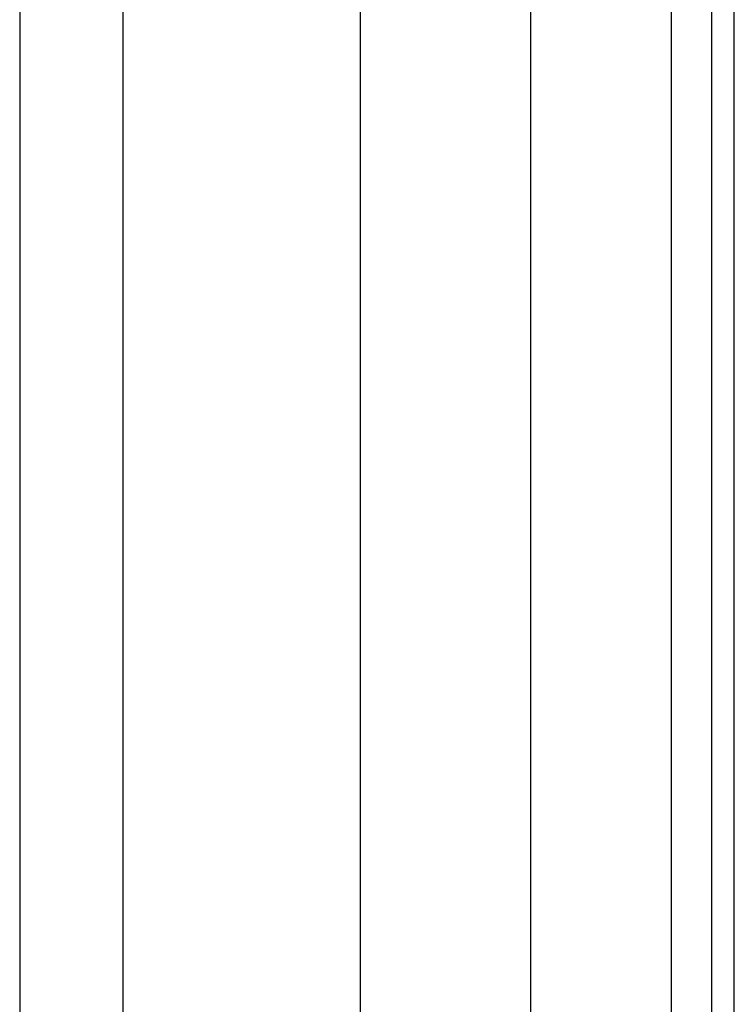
# Model space of a CAD drawing. Header units: inches. Extents: x 0 to 101, y -11 to 66.
# Tile 69 of 118: x 27.5 to 29.54, y 33.54 to 36.35. Entities that reach past the tile are written whole.
import ezdxf

# ---------------------------------------------------------------- set-up
doc = ezdxf.new("R2010")
doc.units = ezdxf.units.IN
doc.header["$LTSCALE"] = 6.067211
doc.header["$MEASUREMENT"] = 0
doc.layers.add('Visible Edges(ANSI)', color=7, linetype='Continuous', lineweight=25)
doc.layers.add('Visible Tangent Edges(ANSI)', color=7, linetype='Continuous', lineweight=25)

msp = doc.modelspace()

# ---------------------------------------------------------------- linework, layer by layer
at = {"layer": 'Visible Edges(ANSI)'}
for p, q in [((28.4689, 28.3965), (28.4689, 41.2476)), ((28.9538, 40.2436), (28.9538, 29.4004)), ((29.4705, 39.8211), (29.4705, 29.8229)), ((29.5358, 29.8229), (29.5358, 39.8211)), ((27.496, 36.5188), (27.496, 33.1253)), ((27.7906, 36.4128), (27.7906, 33.2312))]:
    msp.add_line(p, q, dxfattribs=at)
at = {"layer": 'Visible Tangent Edges(ANSI)'}
msp.add_line((29.3559, 39.909), (29.3559, 29.735), dxfattribs=at)

doc.saveas('drawing.dxf')
